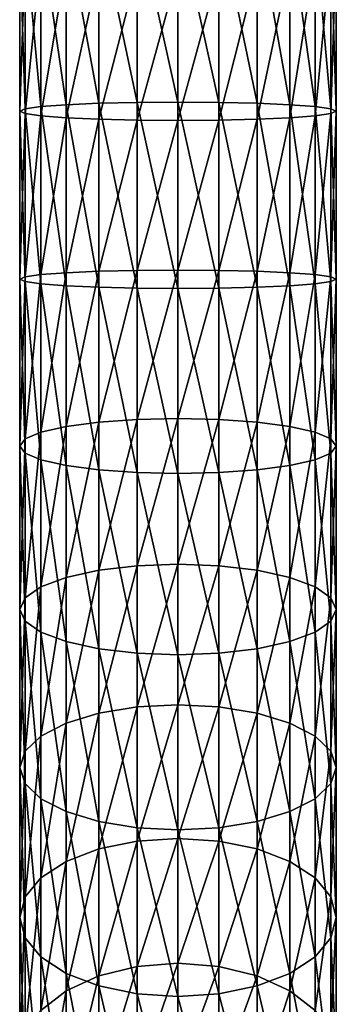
# Model space of a CAD drawing. Extents: x -0.023 to 0.213, y -0.224 to 0.041.
# Tile 2 of 256: x -0.011 to 0.011, y -0.162 to -0.091. Entities that reach past the tile are written whole.
import ezdxf

# ---------------------------------------------------------------- set-up
doc = ezdxf.new("R2010")
doc.units = 0
doc.layers.add('mesh', color=7, linetype='CONTINUOUS')

msp = doc.modelspace()

# ---------------------------------------------------------------- meshes
at = {"layer": 'mesh'}
mesh = msp.add_polyface(dxfattribs=at)
corners = [(0.010966, -0.07335, 0.350179), (0.011354, -0.085974, 0.350144), (0.010966, -0.085462, 0.353049), (0.011354, -0.074197, 0.347352), (0.010966, -0.086487, 0.347238), (0.010966, -0.075043, 0.344526), (0.009827, -0.086964, 0.34453), (0.009827, -0.075831, 0.341892), (0.008015, -0.087374, 0.342205), (0.008015, -0.076509, 0.33963), (0.005654, -0.087689, 0.340421), (0.005654, -0.077028, 0.337894), (0.002905, -0.087887, 0.339299), (0.002905, -0.077355, 0.336803), (-0.000046, -0.087954, 0.338917), (-0.000046, -0.077466, 0.336431), (-0.002996, -0.087887, 0.339299), (-0.002996, -0.077355, 0.336803), (-0.005746, -0.087689, 0.340421), (-0.005746, -0.077028, 0.337894), (-0.008107, -0.087374, 0.342205), (-0.008107, -0.076509, 0.33963), (-0.009918, -0.086964, 0.34453), (-0.009918, -0.075831, 0.341892), (-0.011057, -0.086487, 0.347238), (-0.011057, -0.075043, 0.344526), (-0.011446, -0.085974, 0.350144), (-0.011446, -0.074197, 0.347352), (-0.011057, -0.085462, 0.353049), (-0.011057, -0.07335, 0.350179), (-0.009918, -0.084985, 0.355757), (0.002905, -0.084062, 0.360988), (0.002905, -0.097356, 0.362542), (-0.000046, -0.083995, 0.36137), (0.005654, -0.097423, 0.361405), (0.005654, -0.08426, 0.359866), (0.008015, -0.097528, 0.359596), (0.008015, -0.084575, 0.358082), (0.009827, -0.097665, 0.357239), (0.009827, -0.084985, 0.355757), (0.010966, -0.097825, 0.354494), (0.011354, -0.097997, 0.351549), (0.010966, -0.098168, 0.348603), (0.009827, -0.098328, 0.345859), (0.008015, -0.098465, 0.343502), (0.005654, -0.098571, 0.341693), (0.002905, -0.098637, 0.340556), (-0.000046, -0.09866, 0.340168), (-0.002996, -0.098637, 0.340556), (-0.005746, -0.098571, 0.341693), (-0.008107, -0.098465, 0.343502), (-0.009918, -0.098328, 0.345859), (-0.011057, -0.098168, 0.348603), (-0.011446, -0.097997, 0.351549), (-0.011057, -0.097825, 0.354494), (-0.009918, -0.097665, 0.357239), (-0.008107, -0.097528, 0.359596), (-0.008107, -0.084575, 0.358082), (-0.005746, -0.097423, 0.361405), (-0.005746, -0.08426, 0.359866), (-0.002996, -0.097356, 0.362542), (-0.002996, -0.084062, 0.360988), (-0.000046, -0.097334, 0.36293)]
mesh.append_faces([[corners[k] for k in face] for face in [(0, 1, 2, 2), (3, 4, 1, 1), (5, 6, 4, 4), (7, 8, 6, 6), (9, 10, 8, 8), (11, 12, 10, 10), (13, 14, 12, 12), (15, 16, 14, 14), (17, 18, 16, 16), (19, 20, 18, 18), (21, 22, 20, 20), (23, 24, 22, 22), (25, 26, 24, 24), (27, 28, 26, 26), (29, 30, 28, 28), (31, 32, 33, 33), (31, 34, 32, 32), (35, 34, 31, 31), (35, 36, 34, 34), (37, 36, 35, 35), (37, 38, 36, 36), (39, 38, 37, 37), (39, 40, 38, 38), (2, 40, 39, 39), (1, 41, 2, 2), (4, 42, 1, 1), (6, 43, 4, 4), (8, 44, 6, 6), (10, 45, 8, 8), (12, 46, 10, 10), (14, 47, 12, 12), (16, 48, 14, 14), (18, 49, 16, 16), (20, 50, 18, 18), (22, 51, 20, 20), (24, 52, 22, 22), (26, 53, 24, 24), (28, 54, 26, 26), (30, 55, 28, 28), (30, 56, 55, 55), (57, 56, 30, 30), (57, 58, 56, 56), (59, 58, 57, 57), (59, 60, 58, 58), (61, 60, 59, 59), (61, 62, 60, 60), (33, 62, 61, 61), (33, 32, 62, 62)]])
mesh = msp.add_polyface(dxfattribs=at)
corners = [(0.010966, -0.085462, 0.353049), (0.011354, -0.097997, 0.351549), (0.010966, -0.097825, 0.354494), (0.011354, -0.085974, 0.350144), (0.010966, -0.098168, 0.348603), (0.010966, -0.086487, 0.347238), (0.009827, -0.098328, 0.345859), (0.009827, -0.086964, 0.34453), (0.008015, -0.098465, 0.343502), (0.008015, -0.087374, 0.342205), (0.005654, -0.098571, 0.341693), (0.005654, -0.087689, 0.340421), (0.002905, -0.098637, 0.340556), (0.002905, -0.087887, 0.339299), (-0.000046, -0.09866, 0.340168), (-0.000046, -0.087954, 0.338917), (-0.002996, -0.098637, 0.340556), (-0.002996, -0.087887, 0.339299), (-0.005746, -0.098571, 0.341693), (-0.005746, -0.087689, 0.340421), (-0.008107, -0.098465, 0.343502), (-0.008107, -0.087374, 0.342205), (-0.009918, -0.098328, 0.345859), (-0.009918, -0.086964, 0.34453), (-0.011057, -0.098168, 0.348603), (-0.011057, -0.086487, 0.347238), (-0.011446, -0.097997, 0.351549), (-0.011446, -0.085974, 0.350144), (-0.011057, -0.097825, 0.354494), (-0.011057, -0.085462, 0.353049), (-0.009918, -0.097665, 0.357239), (0.002905, -0.097356, 0.362542), (0.002905, -0.110741, 0.362542), (-0.000046, -0.097334, 0.36293), (0.005654, -0.097423, 0.361405), (0.005654, -0.110675, 0.361405), (0.008015, -0.097528, 0.359596), (0.008015, -0.11057, 0.359596), (0.009827, -0.097665, 0.357239), (0.009827, -0.110432, 0.357239), (0.010966, -0.110272, 0.354494), (0.011354, -0.110101, 0.351549), (0.010966, -0.109929, 0.348603), (0.009827, -0.109769, 0.345859), (0.008015, -0.109632, 0.343502), (0.005654, -0.109527, 0.341693), (0.002905, -0.109461, 0.340556), (-0.000046, -0.109438, 0.340168), (-0.002996, -0.109461, 0.340556), (-0.005746, -0.109527, 0.341693), (-0.008107, -0.109632, 0.343502), (-0.009918, -0.109769, 0.345859), (-0.011057, -0.109929, 0.348603), (-0.011446, -0.110101, 0.351549), (-0.011057, -0.110272, 0.354494), (-0.009918, -0.110432, 0.357239), (-0.008107, -0.097528, 0.359596), (-0.008107, -0.11057, 0.359596), (-0.005746, -0.097423, 0.361405), (-0.005746, -0.110675, 0.361405), (-0.002996, -0.097356, 0.362542), (-0.002996, -0.110741, 0.362542), (-0.000046, -0.110764, 0.36293)]
mesh.append_faces([[corners[k] for k in face] for face in [(0, 1, 2, 2), (3, 4, 1, 1), (5, 6, 4, 4), (7, 8, 6, 6), (9, 10, 8, 8), (11, 12, 10, 10), (13, 14, 12, 12), (15, 16, 14, 14), (17, 18, 16, 16), (19, 20, 18, 18), (21, 22, 20, 20), (23, 24, 22, 22), (25, 26, 24, 24), (27, 28, 26, 26), (29, 30, 28, 28), (31, 32, 33, 33), (34, 35, 31, 31), (36, 37, 34, 34), (38, 39, 36, 36), (2, 40, 38, 38), (1, 41, 2, 2), (4, 42, 1, 1), (6, 43, 4, 4), (6, 44, 43, 43), (8, 44, 6, 6), (8, 45, 44, 44), (10, 45, 8, 8), (10, 46, 45, 45), (12, 46, 10, 10), (12, 47, 46, 46), (14, 47, 12, 12), (14, 48, 47, 47), (16, 48, 14, 14), (16, 49, 48, 48), (18, 49, 16, 16), (18, 50, 49, 49), (20, 50, 18, 18), (20, 51, 50, 50), (22, 51, 20, 20), (24, 52, 22, 22), (26, 53, 24, 24), (28, 54, 26, 26), (30, 55, 28, 28), (56, 57, 30, 30), (58, 59, 56, 56), (60, 61, 58, 58), (33, 62, 60, 60)]])
mesh = msp.add_polyface(dxfattribs=at)
corners = [(-0.009918, -0.098328, 0.345859), (-0.011057, -0.109929, 0.348603), (-0.009918, -0.109769, 0.345859), (-0.011057, -0.098168, 0.348603), (-0.011446, -0.110101, 0.351549), (-0.011446, -0.097997, 0.351549), (-0.011057, -0.110272, 0.354494), (-0.011057, -0.097825, 0.354494), (-0.009918, -0.110432, 0.357239), (-0.009918, -0.097665, 0.357239), (-0.008107, -0.11057, 0.359596), (-0.008107, -0.097528, 0.359596), (-0.005746, -0.110675, 0.361405), (-0.005746, -0.097423, 0.361405), (-0.002996, -0.110741, 0.362542), (-0.002996, -0.097356, 0.362542), (-0.000046, -0.110764, 0.36293), (-0.000046, -0.109438, 0.340168), (-0.002996, -0.120211, 0.339299), (-0.000046, -0.120143, 0.338917), (-0.002996, -0.109461, 0.340556), (-0.005746, -0.120409, 0.340421), (-0.005746, -0.109527, 0.341693), (-0.008107, -0.120723, 0.342205), (-0.008107, -0.109632, 0.343502), (-0.009918, -0.121133, 0.34453), (-0.011057, -0.121611, 0.347238), (-0.011446, -0.122123, 0.350144), (-0.011057, -0.122635, 0.353049), (-0.009918, -0.123113, 0.355757), (-0.008107, -0.123523, 0.358082), (-0.005746, -0.123837, 0.359866), (-0.002996, -0.124035, 0.360988), (-0.000046, -0.124103, 0.36137), (-0.002996, -0.130743, 0.336803), (-0.005746, -0.131069, 0.337894), (-0.008107, -0.131589, 0.33963), (-0.009918, -0.132266, 0.341892), (-0.011057, -0.133055, 0.344526), (-0.011446, -0.133901, 0.347352), (-0.011057, -0.134747, 0.350179), (-0.009918, -0.135536, 0.352813), (-0.008107, -0.136213, 0.355075), (-0.005746, -0.136732, 0.35681), (-0.002996, -0.137059, 0.357901), (-0.000046, -0.13717, 0.358273)]
mesh.append_faces([[corners[k] for k in face] for face in [(0, 1, 2, 2), (3, 4, 1, 1), (5, 6, 4, 4), (7, 8, 6, 6), (9, 10, 8, 8), (11, 12, 10, 10), (13, 14, 12, 12), (15, 16, 14, 14), (17, 18, 19, 19), (20, 18, 17, 17), (20, 21, 18, 18), (22, 21, 20, 20), (22, 23, 21, 21), (24, 23, 22, 22), (24, 25, 23, 23), (2, 25, 24, 24), (2, 26, 25, 25), (1, 26, 2, 2), (1, 27, 26, 26), (4, 27, 1, 1), (4, 28, 27, 27), (6, 28, 4, 4), (6, 29, 28, 28), (8, 29, 6, 6), (8, 30, 29, 29), (10, 30, 8, 8), (10, 31, 30, 30), (12, 31, 10, 10), (12, 32, 31, 31), (14, 32, 12, 12), (14, 33, 32, 32), (16, 33, 14, 14), (18, 34, 19, 19), (18, 35, 34, 34), (21, 35, 18, 18), (21, 36, 35, 35), (23, 36, 21, 21), (23, 37, 36, 36), (25, 37, 23, 23), (26, 38, 25, 25), (27, 39, 26, 26), (28, 40, 27, 27), (29, 41, 28, 28), (30, 42, 29, 29), (31, 43, 30, 30), (32, 44, 31, 31), (33, 45, 32, 32)]])
mesh = msp.add_polyface(dxfattribs=at)
corners = [(0.002905, -0.097356, 0.362542), (0.005654, -0.110675, 0.361405), (0.002905, -0.110741, 0.362542), (0.005654, -0.097423, 0.361405), (0.008015, -0.11057, 0.359596), (0.008015, -0.097528, 0.359596), (0.009827, -0.110432, 0.357239), (0.009827, -0.097665, 0.357239), (0.010966, -0.110272, 0.354494), (0.010966, -0.097825, 0.354494), (0.011354, -0.110101, 0.351549), (0.011354, -0.097997, 0.351549), (0.010966, -0.109929, 0.348603), (0.010966, -0.098168, 0.348603), (0.009827, -0.109769, 0.345859), (-0.000046, -0.097334, 0.36293), (-0.000046, -0.110764, 0.36293), (0.002905, -0.124035, 0.360988), (0.005654, -0.123837, 0.359866), (0.008015, -0.123523, 0.358082), (0.009827, -0.123113, 0.355757), (0.010966, -0.122635, 0.353049), (0.011354, -0.122123, 0.350144), (0.010966, -0.121611, 0.347238), (0.009827, -0.121133, 0.34453), (0.008015, -0.120723, 0.342205), (0.008015, -0.109632, 0.343502), (0.005654, -0.120409, 0.340421), (0.005654, -0.109527, 0.341693), (0.002905, -0.120211, 0.339299), (0.002905, -0.109461, 0.340556), (-0.000046, -0.120143, 0.338917), (-0.000046, -0.109438, 0.340168), (-0.000046, -0.124103, 0.36137), (0.002905, -0.137059, 0.357901), (0.005654, -0.136732, 0.35681), (0.008015, -0.136213, 0.355075), (0.009827, -0.135536, 0.352813), (0.010966, -0.134747, 0.350179), (0.011354, -0.133901, 0.347352), (0.010966, -0.133055, 0.344526), (0.009827, -0.132266, 0.341892), (0.008015, -0.131589, 0.33963), (0.005654, -0.131069, 0.337894), (0.002905, -0.130743, 0.336803), (-0.000046, -0.130631, 0.336431), (-0.002996, -0.130743, 0.336803)]
mesh.append_faces([[corners[k] for k in face] for face in [(0, 1, 2, 2), (3, 4, 1, 1), (5, 6, 4, 4), (7, 8, 6, 6), (9, 10, 8, 8), (11, 12, 10, 10), (13, 14, 12, 12), (15, 2, 16, 16), (2, 17, 16, 16), (2, 18, 17, 17), (1, 18, 2, 2), (1, 19, 18, 18), (4, 19, 1, 1), (4, 20, 19, 19), (6, 20, 4, 4), (6, 21, 20, 20), (8, 21, 6, 6), (8, 22, 21, 21), (10, 22, 8, 8), (10, 23, 22, 22), (12, 23, 10, 10), (12, 24, 23, 23), (14, 24, 12, 12), (14, 25, 24, 24), (26, 25, 14, 14), (26, 27, 25, 25), (28, 27, 26, 26), (28, 29, 27, 27), (30, 29, 28, 28), (30, 31, 29, 29), (32, 31, 30, 30), (16, 17, 33, 33), (17, 34, 33, 33), (18, 35, 17, 17), (19, 36, 18, 18), (20, 37, 19, 19), (21, 38, 20, 20), (22, 39, 21, 21), (23, 40, 22, 22), (24, 41, 23, 23), (25, 42, 24, 24), (25, 43, 42, 42), (27, 43, 25, 25), (27, 44, 43, 43), (29, 44, 27, 27), (29, 45, 44, 44), (31, 45, 29, 29), (31, 46, 45, 45)]])
mesh = msp.add_polyface(dxfattribs=at)
corners = [(0.002905, -0.124035, 0.360988), (0.005654, -0.136732, 0.35681), (0.002905, -0.137059, 0.357901), (0.005654, -0.123837, 0.359866), (0.008015, -0.136213, 0.355075), (0.008015, -0.123523, 0.358082), (0.009827, -0.135536, 0.352813), (0.009827, -0.123113, 0.355757), (0.010966, -0.134747, 0.350179), (0.010966, -0.122635, 0.353049), (0.011354, -0.133901, 0.347352), (0.011354, -0.122123, 0.350144), (0.010966, -0.133055, 0.344526), (0.010966, -0.121611, 0.347238), (0.009827, -0.132266, 0.341892), (0.009827, -0.121133, 0.34453), (0.008015, -0.131589, 0.33963), (-0.009918, -0.121133, 0.34453), (-0.011057, -0.133055, 0.344526), (-0.009918, -0.132266, 0.341892), (-0.011057, -0.121611, 0.347238), (-0.011446, -0.133901, 0.347352), (-0.011446, -0.122123, 0.350144), (-0.011057, -0.134747, 0.350179), (-0.011057, -0.122635, 0.353049), (-0.009918, -0.135536, 0.352813), (-0.009918, -0.123113, 0.355757), (-0.008107, -0.136213, 0.355075), (-0.008107, -0.123523, 0.358082), (-0.005746, -0.136732, 0.35681), (-0.005746, -0.123837, 0.359866), (-0.002996, -0.137059, 0.357901), (-0.002996, -0.124035, 0.360988), (-0.000046, -0.13717, 0.358273), (-0.000046, -0.124103, 0.36137), (0.002905, -0.149636, 0.353323), (0.005654, -0.149185, 0.352278), (0.008015, -0.148468, 0.350614), (0.009827, -0.147533, 0.348446), (0.010966, -0.146444, 0.345922), (0.011354, -0.145275, 0.343212), (0.010966, -0.144106, 0.340503), (0.009827, -0.143017, 0.337979), (0.008015, -0.142082, 0.335811), (0.005654, -0.141365, 0.334147), (0.005654, -0.131069, 0.337894), (0.002905, -0.140913, 0.333101), (0.002905, -0.130743, 0.336803), (-0.000046, -0.14076, 0.332745), (-0.000046, -0.130631, 0.336431), (-0.002996, -0.140913, 0.333101), (-0.002996, -0.130743, 0.336803), (-0.005746, -0.141365, 0.334147), (-0.005746, -0.131069, 0.337894), (-0.008107, -0.142082, 0.335811), (-0.008107, -0.131589, 0.33963), (-0.009918, -0.143017, 0.337979), (-0.011057, -0.144106, 0.340503), (-0.011446, -0.145275, 0.343212), (-0.011057, -0.146444, 0.345922), (-0.009918, -0.147533, 0.348446), (-0.008107, -0.148468, 0.350614), (-0.005746, -0.149185, 0.352278), (-0.002996, -0.149636, 0.353323)]
mesh.append_faces([[corners[k] for k in face] for face in [(0, 1, 2, 2), (3, 4, 1, 1), (5, 6, 4, 4), (7, 8, 6, 6), (9, 10, 8, 8), (11, 12, 10, 10), (13, 14, 12, 12), (15, 16, 14, 14), (17, 18, 19, 19), (20, 21, 18, 18), (22, 23, 21, 21), (24, 25, 23, 23), (26, 27, 25, 25), (28, 29, 27, 27), (30, 31, 29, 29), (32, 33, 31, 31), (34, 2, 33, 33), (2, 35, 33, 33), (1, 36, 2, 2), (4, 37, 1, 1), (6, 38, 4, 4), (8, 39, 6, 6), (10, 40, 8, 8), (12, 41, 10, 10), (14, 42, 12, 12), (14, 43, 42, 42), (16, 43, 14, 14), (16, 44, 43, 43), (45, 44, 16, 16), (45, 46, 44, 44), (47, 46, 45, 45), (47, 48, 46, 46), (49, 48, 47, 47), (49, 50, 48, 48), (51, 50, 49, 49), (51, 52, 50, 50), (53, 52, 51, 51), (53, 54, 52, 52), (55, 54, 53, 53), (55, 56, 54, 54), (19, 56, 55, 55), (18, 57, 19, 19), (21, 58, 18, 18), (23, 59, 21, 21), (25, 60, 23, 23), (27, 61, 25, 25), (29, 62, 27, 27), (31, 63, 29, 29)]])
mesh = msp.add_polyface(dxfattribs=at)
corners = [(0.002905, -0.137059, 0.357901), (0.005654, -0.149185, 0.352278), (0.002905, -0.149636, 0.353323), (0.005654, -0.136732, 0.35681), (0.008015, -0.148468, 0.350614), (0.008015, -0.136213, 0.355075), (0.009827, -0.147533, 0.348446), (0.009827, -0.135536, 0.352813), (0.010966, -0.146444, 0.345922), (0.010966, -0.134747, 0.350179), (0.011354, -0.145275, 0.343212), (0.011354, -0.133901, 0.347352), (0.010966, -0.144106, 0.340503), (0.010966, -0.133055, 0.344526), (0.009827, -0.143017, 0.337979), (-0.009918, -0.132266, 0.341892), (-0.011057, -0.144106, 0.340503), (-0.009918, -0.143017, 0.337979), (-0.011057, -0.133055, 0.344526), (-0.011446, -0.145275, 0.343212), (-0.011446, -0.133901, 0.347352), (-0.011057, -0.146444, 0.345922), (-0.011057, -0.134747, 0.350179), (-0.009918, -0.147533, 0.348446), (-0.009918, -0.135536, 0.352813), (-0.008107, -0.148468, 0.350614), (-0.008107, -0.136213, 0.355075), (-0.005746, -0.149185, 0.352278), (-0.005746, -0.136732, 0.35681), (-0.002996, -0.149636, 0.353323), (-0.002996, -0.137059, 0.357901), (-0.000046, -0.14979, 0.35368), (-0.000046, -0.13717, 0.358273), (0.008015, -0.160122, 0.344761), (0.009827, -0.158942, 0.342717), (0.010966, -0.157567, 0.340335), (0.011354, -0.156092, 0.33778), (0.010966, -0.154616, 0.335225), (0.009827, -0.153242, 0.332844), (0.008015, -0.152061, 0.330799), (0.008015, -0.142082, 0.335811), (0.005654, -0.151155, 0.32923), (0.005654, -0.141365, 0.334147), (0.002905, -0.150586, 0.328244), (0.002905, -0.140913, 0.333101), (-0.000046, -0.150392, 0.327907), (-0.000046, -0.14076, 0.332745), (-0.002996, -0.150586, 0.328244), (-0.002996, -0.140913, 0.333101), (-0.005746, -0.151155, 0.32923), (-0.005746, -0.141365, 0.334147), (-0.008107, -0.152061, 0.330799), (-0.008107, -0.142082, 0.335811), (-0.009918, -0.153242, 0.332844), (-0.011057, -0.154616, 0.335225), (-0.011446, -0.156092, 0.33778), (-0.011057, -0.157567, 0.340335), (-0.009918, -0.158942, 0.342717), (-0.008107, -0.160122, 0.344761), (-0.005746, -0.161028, 0.34633)]
mesh.append_faces([[corners[k] for k in face] for face in [(0, 1, 2, 2), (3, 4, 1, 1), (5, 6, 4, 4), (7, 8, 6, 6), (9, 10, 8, 8), (11, 12, 10, 10), (13, 14, 12, 12), (15, 16, 17, 17), (18, 19, 16, 16), (20, 21, 19, 19), (22, 23, 21, 21), (24, 25, 23, 23), (26, 27, 25, 25), (28, 29, 27, 27), (30, 31, 29, 29), (32, 31, 30, 30), (32, 2, 31, 31), (4, 33, 1, 1), (6, 34, 4, 4), (8, 35, 6, 6), (10, 36, 8, 8), (12, 37, 10, 10), (12, 38, 37, 37), (14, 38, 12, 12), (14, 39, 38, 38), (40, 39, 14, 14), (40, 41, 39, 39), (42, 41, 40, 40), (42, 43, 41, 41), (44, 43, 42, 42), (44, 45, 43, 43), (46, 45, 44, 44), (46, 47, 45, 45), (48, 47, 46, 46), (48, 49, 47, 47), (50, 49, 48, 48), (50, 51, 49, 49), (52, 51, 50, 50), (52, 53, 51, 51), (17, 53, 52, 52), (17, 54, 53, 53), (16, 54, 17, 17), (16, 55, 54, 54), (19, 55, 16, 16), (21, 56, 19, 19), (23, 57, 21, 21), (25, 58, 23, 23), (27, 59, 25, 25)]])
mesh = msp.add_polyface(dxfattribs=at)
corners = [(-0.011446, -0.145275, 0.343212), (-0.011057, -0.157567, 0.340335), (-0.011446, -0.156092, 0.33778), (-0.011057, -0.146444, 0.345922), (-0.009918, -0.158942, 0.342717), (-0.009918, -0.147533, 0.348446), (-0.008107, -0.160122, 0.344761), (-0.008107, -0.148468, 0.350614), (-0.005746, -0.161028, 0.34633), (-0.005746, -0.149185, 0.352278), (-0.002996, -0.161597, 0.347316), (-0.002996, -0.149636, 0.353323), (-0.000046, -0.161792, 0.347653), (-0.000046, -0.14979, 0.35368), (0.002905, -0.161597, 0.347316), (-0.000046, -0.150392, 0.327907), (-0.002996, -0.159629, 0.322296), (-0.000046, -0.159397, 0.321985), (-0.002996, -0.150586, 0.328244), (-0.005746, -0.160309, 0.32321), (-0.005746, -0.151155, 0.32923), (-0.008107, -0.161391, 0.324663), (-0.008107, -0.152061, 0.330799), (-0.009918, -0.162801, 0.326557), (-0.009918, -0.153242, 0.332844), (-0.011057, -0.164442, 0.328762), (-0.011057, -0.154616, 0.335225), (-0.011446, -0.166204, 0.331129), (-0.011057, -0.167966, 0.333496), (-0.009918, -0.169608, 0.335701), (-0.008107, -0.171018, 0.337595), (-0.005746, -0.1721, 0.339048), (-0.002996, -0.17278, 0.339962), (-0.000046, -0.173012, 0.340273), (-0.002996, -0.16792, 0.315339), (-0.000046, -0.167653, 0.315056), (-0.005746, -0.168702, 0.316167), (-0.008107, -0.169945, 0.317485), (-0.009918, -0.171565, 0.319203), (-0.011057, -0.173452, 0.321202), (-0.011446, -0.175477, 0.323349), (-0.011057, -0.177501, 0.325495), (-0.002996, -0.175348, 0.307466), (-0.005746, -0.17622, 0.308198)]
mesh.append_faces([[corners[k] for k in face] for face in [(0, 1, 2, 2), (3, 4, 1, 1), (5, 6, 4, 4), (7, 8, 6, 6), (9, 10, 8, 8), (11, 10, 9, 9), (11, 12, 10, 10), (13, 12, 11, 11), (13, 14, 12, 12), (15, 16, 17, 17), (18, 16, 15, 15), (18, 19, 16, 16), (20, 19, 18, 18), (20, 21, 19, 19), (22, 21, 20, 20), (22, 23, 21, 21), (24, 23, 22, 22), (24, 25, 23, 23), (26, 25, 24, 24), (26, 27, 25, 25), (2, 27, 26, 26), (2, 28, 27, 27), (1, 28, 2, 2), (1, 29, 28, 28), (4, 29, 1, 1), (4, 30, 29, 29), (6, 30, 4, 4), (6, 31, 30, 30), (8, 31, 6, 6), (8, 32, 31, 31), (10, 32, 8, 8), (10, 33, 32, 32), (12, 33, 10, 10), (17, 34, 35, 35), (16, 34, 17, 17), (16, 36, 34, 34), (19, 36, 16, 16), (19, 37, 36, 36), (21, 37, 19, 19), (21, 38, 37, 37), (23, 38, 21, 21), (23, 39, 38, 38), (25, 39, 23, 23), (27, 40, 25, 25), (28, 41, 27, 27), (34, 42, 35, 35), (36, 43, 34, 34)]])
mesh = msp.add_polyface(dxfattribs=at)
corners = [(0.002905, -0.149636, 0.353323), (0.002905, -0.161597, 0.347316), (-0.000046, -0.14979, 0.35368), (0.005654, -0.161028, 0.34633), (0.005654, -0.149185, 0.352278), (0.008015, -0.160122, 0.344761), (0.008015, -0.148468, 0.350614), (0.009827, -0.158942, 0.342717), (0.009827, -0.147533, 0.348446), (0.010966, -0.157567, 0.340335), (0.010966, -0.146444, 0.345922), (0.011354, -0.156092, 0.33778), (0.011354, -0.145275, 0.343212), (0.010966, -0.154616, 0.335225), (0.002905, -0.17278, 0.339962), (-0.000046, -0.161792, 0.347653), (0.005654, -0.1721, 0.339048), (0.008015, -0.171018, 0.337595), (0.009827, -0.169608, 0.335701), (0.010966, -0.167966, 0.333496), (0.011354, -0.166204, 0.331129), (0.010966, -0.164442, 0.328762), (0.009827, -0.162801, 0.326557), (0.009827, -0.153242, 0.332844), (0.008015, -0.161391, 0.324663), (0.008015, -0.152061, 0.330799), (0.005654, -0.160309, 0.32321), (0.005654, -0.151155, 0.32923), (0.002905, -0.159629, 0.322296), (0.002905, -0.150586, 0.328244), (-0.000046, -0.159397, 0.321985), (-0.000046, -0.150392, 0.327907), (-0.000046, -0.173012, 0.340273), (0.010966, -0.177501, 0.325495), (0.011354, -0.175477, 0.323349), (0.010966, -0.173452, 0.321202), (0.009827, -0.171565, 0.319203), (0.008015, -0.169945, 0.317485), (0.005654, -0.168702, 0.316167), (0.002905, -0.16792, 0.315339), (-0.000046, -0.167653, 0.315056), (0.005654, -0.17622, 0.308198), (0.002905, -0.175348, 0.307466), (-0.000046, -0.17505, 0.307217)]
mesh.append_faces([[corners[k] for k in face] for face in [(0, 1, 2, 2), (0, 3, 1, 1), (4, 3, 0, 0), (4, 5, 3, 3), (6, 7, 5, 5), (8, 9, 7, 7), (10, 11, 9, 9), (12, 13, 11, 11), (1, 14, 15, 15), (1, 16, 14, 14), (3, 16, 1, 1), (3, 17, 16, 16), (5, 17, 3, 3), (5, 18, 17, 17), (7, 18, 5, 5), (7, 19, 18, 18), (9, 19, 7, 7), (9, 20, 19, 19), (11, 20, 9, 9), (11, 21, 20, 20), (13, 21, 11, 11), (13, 22, 21, 21), (23, 22, 13, 13), (23, 24, 22, 22), (25, 24, 23, 23), (25, 26, 24, 24), (27, 26, 25, 25), (27, 28, 26, 26), (29, 28, 27, 27), (29, 30, 28, 28), (31, 30, 29, 29), (15, 14, 32, 32), (19, 33, 18, 18), (20, 34, 19, 19), (21, 35, 20, 20), (21, 36, 35, 35), (22, 36, 21, 21), (22, 37, 36, 36), (24, 37, 22, 22), (24, 38, 37, 37), (26, 38, 24, 24), (26, 39, 38, 38), (28, 39, 26, 26), (28, 40, 39, 39), (30, 40, 28, 28), (38, 41, 37, 37), (39, 42, 38, 38), (40, 43, 39, 39)]])

doc.saveas('drawing.dxf')
